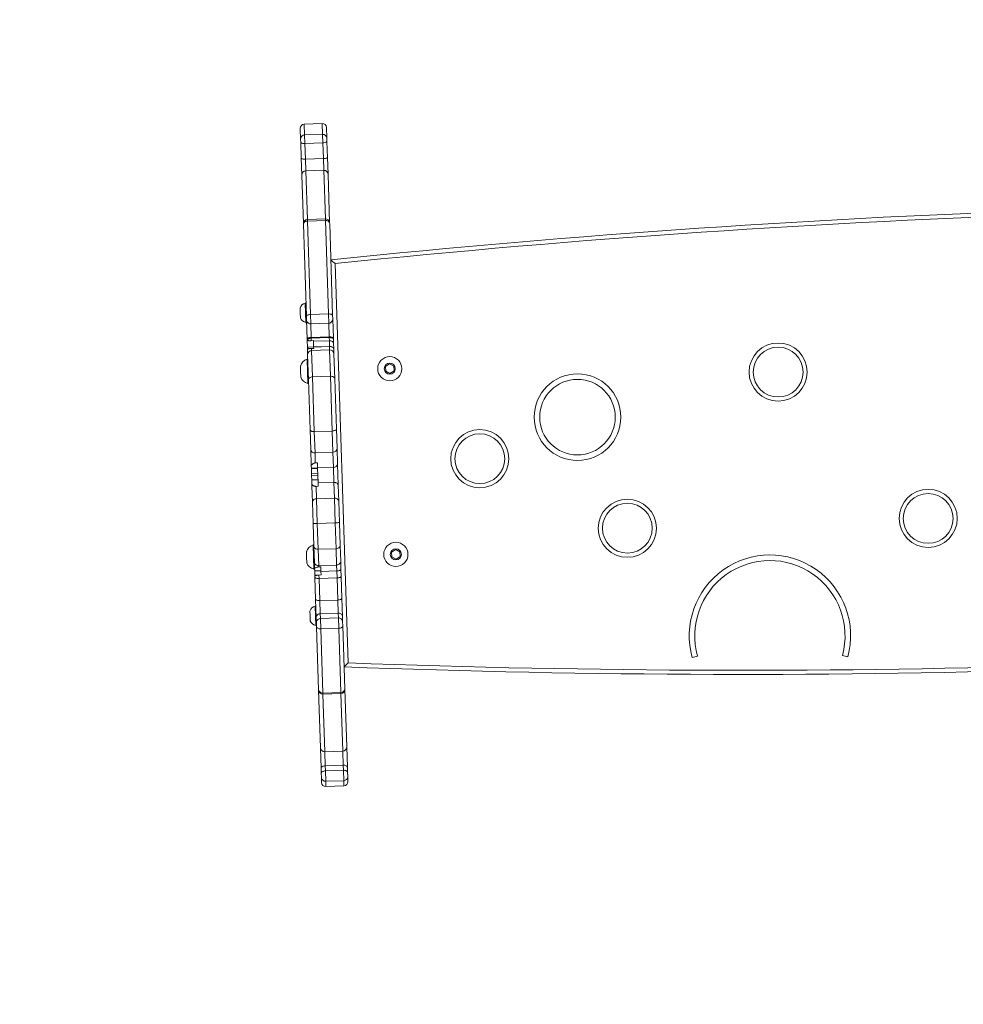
# Model space of a CAD drawing. Header units: millimetres. Extents: x 2943 to 3105, y 1618 to 1828.
# Tile 71 of 81: x 3048.885 to 3049.567, y 1745.489 to 1746.201. Entities that reach past the tile are written whole.
import ezdxf

# ---------------------------------------------------------------- set-up
doc = ezdxf.new("R2010")
doc.units = ezdxf.units.MM
doc.layers.add('1_ urządzenie', color=7, linetype='Continuous', lineweight=0)
doc.layers.add('wymiary', color=7, linetype='Continuous', lineweight=9)
picture_1 = doc.add_image_def('image1.jpg', size_in_pixel=(9921, 7015))

msp = doc.modelspace()

# ---------------------------------------------------------------- linework, layer by layer
at = {"layer": '1_ urządzenie', "linetype": 'Continuous'}
for p, q in [((3049.10366, 1746.12557), (3049.09067, 1746.12515)), ((3049.09067, 1746.12515), (3049.09093, 1746.1173)), ((3049.10392, 1746.11772), (3049.10366, 1746.12557)), ((3049.08802, 1746.11428), (3049.08777, 1746.12205)), ((3049.09093, 1746.1173), (3049.10392, 1746.11772)), ((3049.10412, 1746.11166), (3049.10392, 1746.11772)), ((3049.10676, 1746.12267), (3049.10701, 1746.1149)), ((3049.0881, 1746.11185), (3049.08802, 1746.11428)), ((3049.08848, 1746.10041), (3049.0881, 1746.11185)), ((3049.09093, 1746.1173), (3049.09113, 1746.11123)), ((3049.09113, 1746.11123), (3049.10412, 1746.11166)), ((3049.09113, 1746.11123), (3049.0915, 1746.09979)), ((3049.10449, 1746.10021), (3049.10412, 1746.11166)), ((3049.10701, 1746.1149), (3049.10709, 1746.11247)), ((3049.10709, 1746.11247), (3049.10747, 1746.10103)), ((3049.08887, 1746.08828), (3049.08848, 1746.10041)), ((3049.0915, 1746.09979), (3049.10449, 1746.10021)), ((3049.0915, 1746.09979), (3049.09178, 1746.0913)), ((3049.10477, 1746.09173), (3049.10449, 1746.10021)), ((3049.10747, 1746.10103), (3049.10786, 1746.0889)), ((3049.09178, 1746.0913), (3049.10477, 1746.09173)), ((3049.09178, 1746.0913), (3049.09292, 1746.05629)), ((3049.10591, 1746.05671), (3049.10477, 1746.09173)), ((3049.09002, 1746.05319), (3049.08887, 1746.08828)), ((3049.10786, 1746.0889), (3049.10901, 1746.05381)), ((3049.10591, 1746.05671), (3049.09292, 1746.05629)), ((3049.09292, 1746.05629), (3049.09296, 1746.05509)), ((3049.09296, 1746.05509), (3049.10595, 1746.05551)), ((3049.09296, 1746.05509), (3049.09517, 1745.98753)), ((3049.10595, 1746.05551), (3049.10591, 1746.05671)), ((3049.10816, 1745.98795), (3049.10595, 1746.05551)), ((3049.10901, 1746.05381), (3049.10903, 1746.05333)), ((3049.09004, 1746.05271), (3049.09002, 1746.05319)), ((3049.0922, 1745.98643), (3049.09004, 1746.05271)), ((3049.10903, 1746.05333), (3049.11119, 1745.98705)), ((3049.11297, 1746.02434), (3049.12239, 1745.73584)), ((3049.08761, 1745.99216), (3049.08772, 1745.98867)), ((3049.09189, 1745.99581), (3049.09139, 1745.99579)), ((3049.09139, 1745.99579), (3049.09162, 1745.98879)), ((3049.08772, 1745.98867), (3049.08784, 1745.98517)), ((3049.09162, 1745.98879), (3049.09185, 1745.9818)), ((3049.09229, 1745.98376), (3049.0922, 1745.98643)), ((3049.09229, 1745.98367), (3049.09229, 1745.98376)), ((3049.09275, 1745.96972), (3049.09229, 1745.98367)), ((3049.09517, 1745.98753), (3049.10816, 1745.98795)), ((3049.09517, 1745.98753), (3049.09538, 1745.98086)), ((3049.10838, 1745.98128), (3049.10816, 1745.98795)), ((3049.11119, 1745.98705), (3049.11128, 1745.98438)), ((3049.11128, 1745.98438), (3049.11128, 1745.98429)), ((3049.11128, 1745.98429), (3049.11174, 1745.97034)), ((3049.09185, 1745.9818), (3049.09235, 1745.98181)), ((3049.09538, 1745.98086), (3049.10838, 1745.98128)), ((3049.09538, 1745.98086), (3049.09539, 1745.98077)), ((3049.09539, 1745.98077), (3049.10838, 1745.98119)), ((3049.09539, 1745.98077), (3049.0957, 1745.97101)), ((3049.10838, 1745.98119), (3049.10838, 1745.98128)), ((3049.1087, 1745.97143), (3049.10838, 1745.98119)), ((3049.09276, 1745.96913), (3049.09275, 1745.96972)), ((3049.09278, 1745.96881), (3049.09276, 1745.96913)), ((3049.09278, 1745.96881), (3049.09293, 1745.96393)), ((3049.0957, 1745.97101), (3049.1087, 1745.97143)), ((3049.0957, 1745.97101), (3049.09572, 1745.9704)), ((3049.09572, 1745.9704), (3049.10872, 1745.97083)), ((3049.09572, 1745.9704), (3049.09578, 1745.96862)), ((3049.09728, 1745.96867), (3049.09578, 1745.96862)), ((3049.09728, 1745.96867), (3049.0973, 1745.96818)), ((3049.0973, 1745.96818), (3049.10879, 1745.96856)), ((3049.09743, 1745.96415), (3049.0973, 1745.96818)), ((3049.10872, 1745.97083), (3049.1087, 1745.97143)), ((3049.10879, 1745.96856), (3049.10872, 1745.97083)), ((3049.10892, 1745.96452), (3049.10879, 1745.96856)), ((3049.11174, 1745.97034), (3049.11175, 1745.96975)), ((3049.11175, 1745.96975), (3049.11185, 1745.9667)), ((3049.09743, 1745.96408), (3049.09293, 1745.96393)), ((3049.09295, 1745.96348), (3049.09293, 1745.96393)), ((3049.09299, 1745.96213), (3049.09295, 1745.96348)), ((3049.093, 1745.96193), (3049.09299, 1745.96213)), ((3049.09311, 1745.95853), (3049.093, 1745.96193)), ((3049.09363, 1745.96316), (3049.09348, 1745.9632)), ((3049.09747, 1745.96298), (3049.09597, 1745.96293)), ((3049.09597, 1745.96293), (3049.09601, 1745.96156)), ((3049.09601, 1745.96156), (3049.10901, 1745.96198)), ((3049.09601, 1745.96156), (3049.09663, 1745.94253)), ((3049.09743, 1745.96415), (3049.10892, 1745.96452)), ((3049.09744, 1745.96399), (3049.09743, 1745.96415)), ((3049.09744, 1745.96399), (3049.10893, 1745.96436)), ((3049.09744, 1745.96399), (3049.09747, 1745.96298)), ((3049.10893, 1745.96436), (3049.10892, 1745.96452)), ((3049.10901, 1745.96198), (3049.10893, 1745.96436)), ((3049.10963, 1745.94296), (3049.10901, 1745.96198)), ((3049.11185, 1745.9667), (3049.11198, 1745.96275)), ((3049.11198, 1745.96275), (3049.11199, 1745.96255)), ((3049.11199, 1745.96255), (3049.1121, 1745.95915)), ((3049.09322, 1745.9552), (3049.09272, 1745.95518)), ((3049.09272, 1745.95518), (3049.09301, 1745.94644)), ((3049.0937, 1745.94046), (3049.09311, 1745.95853)), ((3049.1121, 1745.95915), (3049.11269, 1745.94108)), ((3049.08788, 1745.95027), (3049.08801, 1745.94627)), ((3049.15236, 1745.95184), (3049.14942, 1745.95001)), ((3049.14942, 1745.95001), (3049.14953, 1745.94655)), ((3049.15542, 1745.95021), (3049.15236, 1745.95184)), ((3049.15259, 1745.94492), (3049.15553, 1745.94675)), ((3049.15553, 1745.94675), (3049.15542, 1745.95021)), ((3049.08801, 1745.94627), (3049.08814, 1745.94228)), ((3049.09301, 1745.94644), (3049.09329, 1745.93769)), ((3049.09488, 1745.90422), (3049.0937, 1745.94046)), ((3049.09663, 1745.94253), (3049.10963, 1745.94296)), ((3049.09663, 1745.94253), (3049.09793, 1745.90291)), ((3049.11092, 1745.90334), (3049.10963, 1745.94296)), ((3049.11269, 1745.94108), (3049.11387, 1745.90484)), ((3049.14953, 1745.94655), (3049.15259, 1745.94492)), ((3049.09329, 1745.93769), (3049.09379, 1745.93771)), ((3049.09535, 1745.89), (3049.09488, 1745.90422)), ((3049.11387, 1745.90484), (3049.11434, 1745.89062)), ((3049.09793, 1745.90291), (3049.11092, 1745.90334)), ((3049.09793, 1745.90291), (3049.09843, 1745.88762)), ((3049.11142, 1745.88805), (3049.11092, 1745.90334)), ((3049.09571, 1745.87903), (3049.09535, 1745.89)), ((3049.11434, 1745.89062), (3049.1147, 1745.87966)), ((3049.09843, 1745.88762), (3049.11142, 1745.88805)), ((3049.09843, 1745.88762), (3049.09867, 1745.88027)), ((3049.11178, 1745.87708), (3049.11142, 1745.88805)), ((3049.09579, 1745.87651), (3049.09573, 1745.87823)), ((3049.09579, 1745.87651), (3049.10029, 1745.87666)), ((3049.0958, 1745.87619), (3049.09579, 1745.87651)), ((3049.0958, 1745.87619), (3049.1003, 1745.87634)), ((3049.0958, 1745.87619), (3049.09592, 1745.87241)), ((3049.10017, 1745.88032), (3049.09867, 1745.88027)), ((3049.10029, 1745.87671), (3049.10017, 1745.88032)), ((3049.10029, 1745.87671), (3049.11178, 1745.87708)), ((3049.10029, 1745.87671), (3049.10064, 1745.86583)), ((3049.11213, 1745.86621), (3049.11178, 1745.87708)), ((3049.1147, 1745.87966), (3049.1152, 1745.86416)), ((3049.09592, 1745.87241), (3049.10042, 1745.87255)), ((3049.09597, 1745.87102), (3049.09592, 1745.87241)), ((3049.09597, 1745.87102), (3049.10047, 1745.87117)), ((3049.09607, 1745.868), (3049.09597, 1745.87102)), ((3049.10056, 1745.86815), (3049.09607, 1745.868)), ((3049.09607, 1745.868), (3049.09616, 1745.86522)), ((3049.09616, 1745.86522), (3049.0965, 1745.86452)), ((3049.09621, 1745.86354), (3049.09616, 1745.86522)), ((3049.09659, 1745.85203), (3049.09621, 1745.86354)), ((3049.10072, 1745.8634), (3049.09922, 1745.86335)), ((3049.09922, 1745.86335), (3049.09951, 1745.85435)), ((3049.10064, 1745.86583), (3049.11213, 1745.86621)), ((3049.10072, 1745.8634), (3049.10064, 1745.86583)), ((3049.11251, 1745.85477), (3049.11213, 1745.86621)), ((3049.1152, 1745.86416), (3049.11558, 1745.85265)), ((3049.09951, 1745.85435), (3049.11251, 1745.85477)), ((3049.09951, 1745.85435), (3049.10009, 1745.83665)), ((3049.11309, 1745.83708), (3049.11251, 1745.85477)), ((3049.09709, 1745.83663), (3049.09659, 1745.85203)), ((3049.11558, 1745.85265), (3049.11608, 1745.83725)), ((3049.09764, 1745.81993), (3049.09709, 1745.83663)), ((3049.10009, 1745.83665), (3049.11309, 1745.83708)), ((3049.10009, 1745.83665), (3049.1007, 1745.8179)), ((3049.1137, 1745.81833), (3049.11309, 1745.83708)), ((3049.11608, 1745.83725), (3049.11663, 1745.82055)), ((3049.0976, 1745.82103), (3049.0971, 1745.82101)), ((3049.0971, 1745.82101), (3049.09739, 1745.81227)), ((3049.09801, 1745.80849), (3049.09764, 1745.81993)), ((3049.11663, 1745.82055), (3049.117, 1745.80911)), ((3049.09226, 1745.8161), (3049.09239, 1745.81211)), ((3049.09239, 1745.81211), (3049.09252, 1745.80811)), ((3049.09739, 1745.81227), (3049.09767, 1745.80352)), ((3049.1007, 1745.8179), (3049.1137, 1745.81833)), ((3049.1007, 1745.8179), (3049.10109, 1745.80612)), ((3049.11408, 1745.80654), (3049.1137, 1745.81833)), ((3049.15674, 1745.81767), (3049.1538, 1745.81584)), ((3049.1538, 1745.81584), (3049.15391, 1745.81238)), ((3049.15391, 1745.81238), (3049.15697, 1745.81075)), ((3049.1598, 1745.81604), (3049.15674, 1745.81767)), ((3049.15697, 1745.81075), (3049.15991, 1745.81258)), ((3049.15991, 1745.81258), (3049.1598, 1745.81604)), ((3049.09802, 1745.80832), (3049.09801, 1745.80849)), ((3049.09816, 1745.80402), (3049.09802, 1745.80832)), ((3049.10109, 1745.80612), (3049.11408, 1745.80654)), ((3049.10109, 1745.80611), (3049.11408, 1745.80654)), ((3049.10109, 1745.80612), (3049.10109, 1745.80611)), ((3049.10109, 1745.80611), (3049.10112, 1745.80518)), ((3049.10262, 1745.80523), (3049.10112, 1745.80518)), ((3049.10262, 1745.80523), (3049.10273, 1745.80189)), ((3049.11408, 1745.80654), (3049.11408, 1745.80654)), ((3049.11422, 1745.80227), (3049.11408, 1745.80654)), ((3049.117, 1745.80911), (3049.11701, 1745.80894)), ((3049.11701, 1745.80894), (3049.11719, 1745.80336)), ((3049.09767, 1745.80352), (3049.09817, 1745.80354)), ((3049.09816, 1745.80402), (3049.09821, 1745.80225)), ((3049.09821, 1745.80225), (3049.10271, 1745.8024)), ((3049.09821, 1745.80225), (3049.09822, 1745.80222)), ((3049.09822, 1745.80222), (3049.10271, 1745.80237)), ((3049.09831, 1745.7992), (3049.09822, 1745.80222)), ((3049.09831, 1745.7992), (3049.10116, 1745.79929)), ((3049.09833, 1745.79858), (3049.09831, 1745.7992)), ((3049.09837, 1745.79759), (3049.09833, 1745.79858)), ((3049.09888, 1745.78187), (3049.09837, 1745.79759)), ((3049.10131, 1745.7993), (3049.10281, 1745.79935)), ((3049.10131, 1745.7993), (3049.10139, 1745.79685)), ((3049.10273, 1745.80189), (3049.11422, 1745.80227)), ((3049.10281, 1745.79935), (3049.10273, 1745.80189)), ((3049.11439, 1745.79728), (3049.11422, 1745.80227)), ((3049.11719, 1745.80336), (3049.11736, 1745.79821)), ((3049.11736, 1745.79821), (3049.11787, 1745.78249)), ((3049.10139, 1745.79685), (3049.11439, 1745.79728)), ((3049.10139, 1745.79685), (3049.10192, 1745.78083)), ((3049.11491, 1745.78125), (3049.11439, 1745.79728)), ((3049.09904, 1745.77692), (3049.09854, 1745.77691)), ((3049.09854, 1745.77691), (3049.09877, 1745.76991)), ((3049.09932, 1745.76841), (3049.09888, 1745.78187)), ((3049.10192, 1745.78083), (3049.11491, 1745.78125)), ((3049.10192, 1745.78083), (3049.10222, 1745.77141)), ((3049.11522, 1745.77184), (3049.11491, 1745.78125)), ((3049.11787, 1745.78249), (3049.11831, 1745.76903)), ((3049.09476, 1745.77328), (3049.09487, 1745.76978)), ((3049.09487, 1745.76978), (3049.09499, 1745.76628)), ((3049.09877, 1745.76991), (3049.099, 1745.76291)), ((3049.10222, 1745.77141), (3049.11522, 1745.77184)), ((3049.10222, 1745.77141), (3049.10234, 1745.76787)), ((3049.11533, 1745.7683), (3049.11522, 1745.77184)), ((3049.11831, 1745.76903), (3049.11842, 1745.76554)), ((3049.099, 1745.76291), (3049.0995, 1745.76293)), ((3049.09943, 1745.76492), (3049.09932, 1745.76841)), ((3049.09953, 1745.76194), (3049.09943, 1745.76492)), ((3049.10102, 1745.71643), (3049.09953, 1745.76194)), ((3049.10234, 1745.76787), (3049.11533, 1745.7683)), ((3049.10234, 1745.76787), (3049.10258, 1745.76041)), ((3049.11558, 1745.76084), (3049.11533, 1745.7683)), ((3049.11842, 1745.76554), (3049.11852, 1745.76256)), ((3049.11852, 1745.76256), (3049.12001, 1745.71705)), ((3049.10258, 1745.76041), (3049.11558, 1745.76084)), ((3049.10258, 1745.76041), (3049.1041, 1745.71399)), ((3049.11709, 1745.71442), (3049.11558, 1745.76084)), ((3049.37497, 1745.74068), (3049.37112, 1745.73959)), ((3049.48347, 1745.74019), (3049.47961, 1745.74124)), ((3049.10103, 1745.71613), (3049.10102, 1745.71643)), ((3049.10239, 1745.67443), (3049.10103, 1745.71613)), ((3049.1041, 1745.71399), (3049.11709, 1745.71442)), ((3049.1041, 1745.71399), (3049.10412, 1745.71323)), ((3049.10412, 1745.71323), (3049.11712, 1745.71365)), ((3049.10412, 1745.71323), (3049.10548, 1745.67166)), ((3049.11712, 1745.71365), (3049.11709, 1745.71442)), ((3049.11847, 1745.67208), (3049.11712, 1745.71365)), ((3049.12001, 1745.71705), (3049.12002, 1745.71675)), ((3049.12002, 1745.71675), (3049.12138, 1745.67505)), ((3049.10286, 1745.65985), (3049.10239, 1745.67443)), ((3049.10548, 1745.67166), (3049.11847, 1745.67208)), ((3049.10548, 1745.67166), (3049.10581, 1745.66145)), ((3049.11881, 1745.66188), (3049.11847, 1745.67208)), ((3049.12138, 1745.67505), (3049.12185, 1745.66047)), ((3049.10299, 1745.65616), (3049.10286, 1745.65985)), ((3049.10308, 1745.65316), (3049.10299, 1745.65616)), ((3049.10581, 1745.66145), (3049.11881, 1745.66188)), ((3049.10581, 1745.66145), (3049.10593, 1745.65776)), ((3049.10593, 1745.65776), (3049.11893, 1745.65819)), ((3049.10593, 1745.65776), (3049.10618, 1745.65027)), ((3049.11893, 1745.65819), (3049.11881, 1745.66188)), ((3049.11917, 1745.65069), (3049.11893, 1745.65819)), ((3049.12185, 1745.66047), (3049.12198, 1745.65678)), ((3049.12198, 1745.65678), (3049.12207, 1745.65378)), ((3049.10321, 1745.64941), (3049.10308, 1745.65316)), ((3049.10618, 1745.65027), (3049.11917, 1745.65069)), ((3049.10618, 1745.65027), (3049.1063, 1745.64651)), ((3049.11929, 1745.64694), (3049.11917, 1745.65069)), ((3049.12207, 1745.65378), (3049.1222, 1745.65003)), ((3049.1063, 1745.64651), (3049.11929, 1745.64694)), ((3049.1063, 1745.6465), (3049.1193, 1745.64693)), ((3049.1063, 1745.64651), (3049.1063, 1745.6465)), ((3049.1193, 1745.64693), (3049.11929, 1745.64694))]:
    msp.add_line(p, q, dxfattribs=at)
at = {"layer": '1_ urządzenie', "linetype": 'Continuous', "flags": 128}
for points in [[(3049.09517, 1745.98753), (3049.09458, 1745.98749), (3049.09402, 1745.98741), (3049.09351, 1745.9873), (3049.09306, 1745.98716), (3049.09269, 1745.987), (3049.09242, 1745.98682), (3049.09225, 1745.98662), (3049.0922, 1745.98643)], [(3049.11119, 1745.98705), (3049.11113, 1745.98724), (3049.11095, 1745.98742), (3049.11067, 1745.98759), (3049.11029, 1745.98773), (3049.10983, 1745.98784), (3049.10931, 1745.98791), (3049.10874, 1745.98795), (3049.10816, 1745.98795)], [(3049.0957, 1745.97101), (3049.09512, 1745.97097), (3049.09456, 1745.97088), (3049.09405, 1745.97076), (3049.0936, 1745.97059), (3049.09323, 1745.9704), (3049.09296, 1745.97019), (3049.0928, 1745.96996), (3049.09275, 1745.96972)], [(3049.11174, 1745.97034), (3049.11167, 1745.97057), (3049.11149, 1745.97079), (3049.11121, 1745.97099), (3049.11083, 1745.97116), (3049.11037, 1745.97129), (3049.10985, 1745.97138), (3049.10928, 1745.97143), (3049.1087, 1745.97143)], [(3049.11199, 1745.96255), (3049.11192, 1745.96292), (3049.11174, 1745.96327), (3049.11145, 1745.9636), (3049.11107, 1745.96387), (3049.11061, 1745.96409), (3049.11008, 1745.96425), (3049.10952, 1745.96434), (3049.10893, 1745.96436)], [(3049.0937, 1745.94046), (3049.09375, 1745.94084), (3049.0939, 1745.94122), (3049.09417, 1745.94157), (3049.09453, 1745.94188), (3049.09498, 1745.94214), (3049.09549, 1745.94234), (3049.09605, 1745.94247), (3049.09663, 1745.94253)], [(3049.11269, 1745.94108), (3049.11262, 1745.94146), (3049.11244, 1745.94183), (3049.11215, 1745.94216), (3049.11177, 1745.94245), (3049.1113, 1745.94268), (3049.11078, 1745.94284), (3049.11021, 1745.94294), (3049.10963, 1745.94296)], [(3049.09488, 1745.90422), (3049.09495, 1745.90394), (3049.09513, 1745.90369), (3049.09542, 1745.90345), (3049.0958, 1745.90325), (3049.09626, 1745.90309), (3049.09678, 1745.90298), (3049.09734, 1745.90292), (3049.09793, 1745.90291)], [(3049.11387, 1745.90484), (3049.11383, 1745.90456), (3049.11366, 1745.90429), (3049.11339, 1745.90404), (3049.11303, 1745.90382), (3049.11258, 1745.90363), (3049.11207, 1745.90348), (3049.11151, 1745.90338), (3049.11092, 1745.90334)], [(3049.11422, 1745.80227), (3049.11481, 1745.80231), (3049.11537, 1745.80238), (3049.11588, 1745.80249), (3049.11633, 1745.80263), (3049.1167, 1745.80279), (3049.11697, 1745.80297), (3049.11714, 1745.80316), (3049.11719, 1745.80336)], [(3049.09888, 1745.78187), (3049.09894, 1745.78165), (3049.09912, 1745.78144), (3049.09941, 1745.78125), (3049.09978, 1745.78109), (3049.10024, 1745.78097), (3049.10077, 1745.78088), (3049.10133, 1745.78083), (3049.10192, 1745.78083)], [(3049.11491, 1745.78125), (3049.11549, 1745.78129), (3049.11605, 1745.78138), (3049.11657, 1745.7815), (3049.11702, 1745.78166), (3049.11739, 1745.78184), (3049.11766, 1745.78205), (3049.11782, 1745.78226), (3049.11787, 1745.78249)], [(3049.09953, 1745.76194), (3049.0996, 1745.76162), (3049.09978, 1745.76132), (3049.10007, 1745.76105), (3049.10045, 1745.76082), (3049.10091, 1745.76063), (3049.10143, 1745.7605), (3049.102, 1745.76042), (3049.10258, 1745.76041)], [(3049.11558, 1745.76084), (3049.11616, 1745.76089), (3049.11672, 1745.761), (3049.11723, 1745.76116), (3049.11768, 1745.76138), (3049.11804, 1745.76164), (3049.11831, 1745.76193), (3049.11847, 1745.76224), (3049.11852, 1745.76256)], [(3049.10286, 1745.65985), (3049.10291, 1745.66015), (3049.10307, 1745.66043), (3049.10334, 1745.6607), (3049.10371, 1745.66094), (3049.10416, 1745.66115), (3049.10467, 1745.6613), (3049.10523, 1745.66141), (3049.10581, 1745.66145)], [(3049.10299, 1745.65616), (3049.10303, 1745.65645), (3049.10319, 1745.65674), (3049.10346, 1745.65701), (3049.10383, 1745.65725), (3049.10428, 1745.65745), (3049.10479, 1745.65761), (3049.10535, 1745.65771), (3049.10593, 1745.65776)], [(3049.11881, 1745.66188), (3049.11939, 1745.66187), (3049.11996, 1745.6618), (3049.12048, 1745.66168), (3049.12094, 1745.66151), (3049.12132, 1745.66129), (3049.12161, 1745.66104), (3049.12179, 1745.66076), (3049.12185, 1745.66047)], [(3049.11893, 1745.65819), (3049.11951, 1745.65818), (3049.12008, 1745.65811), (3049.1206, 1745.65799), (3049.12106, 1745.65781), (3049.12144, 1745.6576), (3049.12173, 1745.65735), (3049.12191, 1745.65707), (3049.12198, 1745.65678)]]:
    msp.add_lwpolyline(points, dxfattribs=at)
at = {"layer": '1_ urządzenie', "linetype": 'Continuous'}
for centre, radius in [((3049.43314, 1745.94596), 0.021), ((3049.43314, 1745.94596), 0.018), ((3049.15247, 1745.94838), 0.00875), ((3049.15247, 1745.94838), 0.004), ((3049.28811, 1745.9134), 0.0313), ((3049.28811, 1745.9134), 0.0273), ((3049.21753, 1745.88335), 0.021), ((3049.21753, 1745.88335), 0.018), ((3049.5416, 1745.84021), 0.021), ((3049.5416, 1745.84021), 0.018), ((3049.32417, 1745.83311), 0.021), ((3049.32417, 1745.83311), 0.018), ((3049.15686, 1745.81421), 0.00875), ((3049.15686, 1745.81421), 0.004)]:
    msp.add_circle(centre, radius, dxfattribs=at)
for centre, radius, start, end in [((3049.09077, 1746.12215), 0.003, 91.87039, 181.87039), ((3049.10376, 1746.12257), 0.003, 1.87039, 91.87039), ((3049.10405, 1746.11476), 0.00296, 2.59682, 92.57892), ((3049.09099, 1746.11434), 0.00296, 91.16122, 181.14348), ((3049.0903, 1746.11489), 0.00375, 234.17028, 282.74632), ((3049.10471, 1746.11536), 0.00375, 260.99442, 309.57107), ((3049.09067, 1746.10344), 0.00375, 234.17105, 282.74555), ((3049.10508, 1746.10392), 0.00375, 260.99518, 309.5703), ((3049.09184, 1746.08834), 0.00296, 91.13162, 181.11265), ((3049.1049, 1746.08877), 0.00296, 2.62765, 92.60851), ((3049.88884, 1738.51933), 7.548, 87.817295, 95.923492), ((3049.88884, 1738.51933), 7.545, 87.838519, 95.902268), ((3049.09302, 1746.05329), 0.003, 91.87039, 181.87039), ((3049.09273, 1746.05238), 0.00272, 85.16064, 173.02229), ((3049.10601, 1746.05371), 0.003, 1.87039, 91.87039), ((3049.10636, 1746.05283), 0.00272, 10.71789, 98.57966), ((3049.09263, 1745.99071), 0.00523, 103.68228, 163.87039), ((3049.09275, 1745.98694), 0.00523, 199.87039, 260.05851), ((3049.09528, 1745.98386), 0.003, 181.88341, 271.88357), ((3049.10828, 1745.98428), 0.003, 271.85789, 1.85785), ((3049.09456, 1745.9619), 0.00156, 126.53634, 178.88078), ((3049.09608, 1745.95859), 0.00297, 91.212, 181.19704), ((3049.10914, 1745.95902), 0.00297, 2.54326, 92.52814), ((3049.09483, 1745.94826), 0.00723, 106.93279, 163.87039), ((3049.09494, 1745.94474), 0.00723, 199.87039, 256.80799), ((3049.0981, 1745.89038), 0.00278, 187.89674, 276.83623), ((3049.11157, 1745.89082), 0.00278, 266.9051, 355.84462), ((3049.09776, 1745.8791), 0.00206, 181.90128, 196.29658), ((3049.11193, 1745.87986), 0.00278, 266.93218, 355.88433), ((3049.09926, 1745.85166), 0.0027, 84.65004, 172.09148), ((3049.11293, 1745.85211), 0.0027, 11.64869, 99.09028), ((3049.09835, 1745.86719), 0.03059, 267.65103, 273.2746), ((3049.11284, 1745.86766), 0.03059, 270.46617, 276.08983), ((3049.09921, 1745.81409), 0.00723, 106.93279, 163.87039), ((3049.10024, 1745.82054), 0.00268, 193.21653, 279.88396), ((3049.11398, 1745.82099), 0.00268, 263.85727, 350.52489), ((3049.42721, 1745.75548), 0.0583, 344.79357, 195.81868), ((3049.09932, 1745.81057), 0.00723, 199.87039, 256.80799), ((3049.42721, 1745.75548), 0.0543, 344.79357, 195.81868), ((3049.09978, 1745.77183), 0.00523, 103.68228, 163.87039), ((3049.40696, 1753.27548), 7.545, 267.838519, 275.902268), ((3049.0999, 1745.76806), 0.00523, 199.87039, 260.05851), ((3049.40696, 1753.27548), 7.548, 267.817295, 275.923492), ((3049.10379, 1745.71678), 0.0028, 187.01159, 276.22148), ((3049.10403, 1745.71623), 0.003, 181.87039, 271.87039), ((3049.11721, 1745.71721), 0.0028, 267.51987, 356.72976), ((3049.11702, 1745.71665), 0.003, 271.87039, 1.87039), ((3049.10532, 1745.67459), 0.00294, 183.1792, 273.1224), ((3049.11844, 1745.67502), 0.00294, 270.61903, 0.56209), ((3049.10608, 1745.65326), 0.003, 181.93014, 271.93058), ((3049.1062, 1745.64951), 0.003, 181.93043, 271.93001), ((3049.1062, 1745.6495), 0.003, 181.87039, 271.87039), ((3049.11908, 1745.65369), 0.003, 271.81087, 1.81112), ((3049.1192, 1745.64993), 0.003, 271.81144, 1.81084), ((3049.1192, 1745.64992), 0.003, 271.87039, 1.87039)]:
    msp.add_arc(centre, radius, start, end, dxfattribs=at)
for centre, start_param, end_param in [((3049.09599, 1745.96223), 2.545541, 3.141593), ((3049.10898, 1745.96265), 0, 1.570796)]:
    msp.add_ellipse(centre, major_axis=(0.003, 0.0001), ratio=0.62531, start_param=start_param, end_param=end_param, dxfattribs=at)
for points, knots in [([(3049.10988, 1746.02703), (3049.10991, 1746.02701), (3049.10995, 1746.02697), (3049.11032, 1746.02665), (3049.11098, 1746.02608), (3049.11192, 1746.02526), (3049.11263, 1746.02463), (3049.11297, 1746.02434), (3049.11297, 1746.02434)], [0, 0, 0, 0, 0.1459009, 0.2911845, 0.4912681, 0.7603323, 0.9980338, 1, 1, 1, 1]), ([(3049.09539, 1745.98077), (3049.09505, 1745.98079), (3049.09437, 1745.98083), (3049.09346, 1745.98132), (3049.09275, 1745.98206), (3049.09239, 1745.98287), (3049.0923, 1745.98342), (3049.09229, 1745.98364), (3049.09229, 1745.98367)], [0, 0, 0, 0, 0.214652, 0.429306, 0.643967, 0.858645, 0.985167, 1, 1, 1, 1]), ([(3049.11128, 1745.98429), (3049.11128, 1745.98426), (3049.11129, 1745.98404), (3049.11123, 1745.98348), (3049.11093, 1745.98265), (3049.11027, 1745.98187), (3049.10939, 1745.98132), (3049.10872, 1745.98124), (3049.10838, 1745.98119)], [0, 0, 0, 0, 0.014833, 0.141356, 0.35604, 0.570703, 0.785358, 1, 1, 1, 1]), ([(3049.09572, 1745.9704), (3049.09539, 1745.97038), (3049.09471, 1745.97033), (3049.09382, 1745.9701), (3049.09315, 1745.96978), (3049.09283, 1745.96945), (3049.09276, 1745.96923), (3049.09276, 1745.96915), (3049.09276, 1745.96913)], [0, 0, 0, 0, 0.214666, 0.429334, 0.643991, 0.858663, 0.977587, 1, 1, 1, 1]), ([(3049.09578, 1745.96862), (3049.09557, 1745.96862), (3049.09509, 1745.96861), (3049.09432, 1745.96862), (3049.09357, 1745.96866), (3049.09297, 1745.96873), (3049.09278, 1745.96878), (3049.09278, 1745.96881), (3049.09278, 1745.96881)], [0, 0, 0, 0, 0.121624, 0.274613, 0.492539, 0.71557, 0.981337, 1, 1, 1, 1]), ([(3049.11175, 1745.96975), (3049.11175, 1745.96977), (3049.11175, 1745.96985), (3049.11167, 1745.97007), (3049.11133, 1745.97037), (3049.11063, 1745.97065), (3049.10973, 1745.97082), (3049.10906, 1745.97083), (3049.10872, 1745.97083)], [0, 0, 0, 0, 0.022413, 0.141338, 0.356008, 0.570674, 0.785344, 1, 1, 1, 1]), ([(3049.11185, 1745.9667), (3049.11185, 1745.96671), (3049.11185, 1745.96685), (3049.11177, 1745.96721), (3049.11141, 1745.96774), (3049.11071, 1745.96822), (3049.1098, 1745.96853), (3049.10913, 1745.96855), (3049.10879, 1745.96856)], [0, 0, 0, 0, 0.007821, 0.142051, 0.356815, 0.57131, 0.785655, 1, 1, 1, 1]), ([(3049.09348, 1745.9632), (3049.0933, 1745.96325), (3049.093, 1745.96335), (3049.09297, 1745.96344), (3049.09295, 1745.96348)], [0, 0, 0, 0, 0.582853, 1, 1, 1, 1]), ([(3049.09597, 1745.96293), (3049.09579, 1745.96293), (3049.09536, 1745.96292), (3049.09462, 1745.96298), (3049.09404, 1745.96307), (3049.09373, 1745.96314), (3049.09363, 1745.96316)], [0, 0, 0, 0, 0.174431, 0.40782, 0.82096, 1, 1, 1, 1]), ([(3049.09573, 1745.87823), (3049.09573, 1745.87825), (3049.09573, 1745.87835), (3049.09576, 1745.87845), (3049.09579, 1745.87852)], [0, 0, 0, 0, 0.22867, 1, 1, 1, 1]), ([(3049.09579, 1745.87852), (3049.09595, 1745.87883), (3049.09615, 1745.87922), (3049.09691, 1745.87976), (3049.09739, 1745.88001), (3049.09793, 1745.88018), (3049.09832, 1745.88025), (3049.09858, 1745.88027), (3049.09867, 1745.88027)], [0, 0, 0, 0, 0.516124, 0.667069, 0.834409, 0.900042, 0.96639, 1, 1, 1, 1]), ([(3049.09621, 1745.86354), (3049.09621, 1745.86356), (3049.09621, 1745.86371), (3049.09625, 1745.86405), (3049.09641, 1745.86435), (3049.0965, 1745.86452)], [0, 0, 0, 0, 0.046845, 0.474365, 1, 1, 1, 1]), ([(3049.0965, 1745.86452), (3049.09667, 1745.86434), (3049.09693, 1745.86406), (3049.09757, 1745.86369), (3049.09814, 1745.86346), (3049.09877, 1745.86336), (3049.09908, 1745.86335), (3049.09922, 1745.86335)], [0, 0, 0, 0, 0.374877, 0.56975, 0.814411, 0.911987, 1, 1, 1, 1]), ([(3049.1152, 1745.86416), (3049.1152, 1745.86418), (3049.1152, 1745.86433), (3049.11511, 1745.86473), (3049.11476, 1745.86531), (3049.11406, 1745.86583), (3049.11315, 1745.86617), (3049.11247, 1745.8662), (3049.11213, 1745.86621)], [0, 0, 0, 0, 0.013961, 0.14137, 0.356057, 0.570718, 0.78536, 1, 1, 1, 1]), ([(3049.09801, 1745.80849), (3049.09801, 1745.80849), (3049.09802, 1745.80824), (3049.09813, 1745.80773), (3049.09857, 1745.80704), (3049.09927, 1745.8065), (3049.10013, 1745.80616), (3049.10077, 1745.80613), (3049.10109, 1745.80612)], [0, 0, 0, 0, 0.002625, 0.197634, 0.412073, 0.612012, 0.805896, 1, 1, 1, 1]), ([(3049.09802, 1745.80832), (3049.09802, 1745.80832), (3049.09802, 1745.80811), (3049.09813, 1745.80766), (3049.09855, 1745.80702), (3049.09926, 1745.8065), (3049.10013, 1745.80616), (3049.10077, 1745.80613), (3049.10109, 1745.80611)], [0, 0, 0, 0, 0.002941, 0.182713, 0.400339, 0.604625, 0.802187, 1, 1, 1, 1]), ([(3049.10112, 1745.80518), (3049.10104, 1745.80518), (3049.10083, 1745.80517), (3049.10039, 1745.80511), (3049.09965, 1745.80494), (3049.09883, 1745.80463), (3049.09824, 1745.8043), (3049.09818, 1745.8041), (3049.09816, 1745.80402)], [0, 0, 0, 0, 0.038544, 0.104407, 0.230916, 0.5064484, 0.8175881, 1, 1, 1, 1]), ([(3049.11408, 1745.80654), (3049.1144, 1745.80657), (3049.11503, 1745.80664), (3049.11587, 1745.80705), (3049.11654, 1745.80763), (3049.11693, 1745.80834), (3049.11701, 1745.80886), (3049.117, 1745.80911), (3049.117, 1745.80911)], [0, 0, 0, 0, 0.194106, 0.387991, 0.587923, 0.802364, 0.997375, 1, 1, 1, 1]), ([(3049.11408, 1745.80654), (3049.1144, 1745.80657), (3049.11504, 1745.80664), (3049.11589, 1745.80704), (3049.11655, 1745.80761), (3049.11694, 1745.80827), (3049.11701, 1745.80873), (3049.11701, 1745.80894), (3049.11701, 1745.80894)], [0, 0, 0, 0, 0.197803, 0.395367, 0.599655, 0.817284, 0.997059, 1, 1, 1, 1]), ([(3049.10131, 1745.7993), (3049.10101, 1745.79929), (3049.1004, 1745.79925), (3049.09959, 1745.79913), (3049.09892, 1745.79897), (3049.09843, 1745.79878), (3049.09837, 1745.79865), (3049.09833, 1745.79858)], [0, 0, 0, 0, 0.179435, 0.358471, 0.547719, 0.762253, 1, 1, 1, 1]), ([(3049.09837, 1745.79759), (3049.09837, 1745.79759), (3049.09837, 1745.79753), (3049.09844, 1745.79737), (3049.09879, 1745.79715), (3049.09948, 1745.79696), (3049.10038, 1745.79685), (3049.10106, 1745.79685), (3049.10139, 1745.79685)], [0, 0, 0, 0, 0.006997, 0.142308, 0.357035, 0.571453, 0.785726, 1, 1, 1, 1]), ([(3049.11439, 1745.79728), (3049.11472, 1745.7973), (3049.11539, 1745.79734), (3049.11629, 1745.79751), (3049.11696, 1745.79775), (3049.1173, 1745.79799), (3049.11736, 1745.79815), (3049.11736, 1745.79821), (3049.11736, 1745.79821)], [0, 0, 0, 0, 0.214275, 0.428551, 0.642962, 0.857691, 0.993003, 1, 1, 1, 1]), ([(3049.09932, 1745.76841), (3049.09932, 1745.76845), (3049.09931, 1745.76867), (3049.09937, 1745.76921), (3049.09968, 1745.77), (3049.10033, 1745.77076), (3049.10121, 1745.77128), (3049.10189, 1745.77137), (3049.10222, 1745.77141)], [0, 0, 0, 0, 0.025895, 0.141341, 0.356007, 0.57067, 0.785337, 1, 1, 1, 1]), ([(3049.11522, 1745.77184), (3049.11555, 1745.77182), (3049.11623, 1745.77178), (3049.11714, 1745.7713), (3049.11785, 1745.77059), (3049.11821, 1745.76982), (3049.1183, 1745.76929), (3049.11831, 1745.76907), (3049.11831, 1745.76903)], [0, 0, 0, 0, 0.214666, 0.429324, 0.643989, 0.858657, 0.974105, 1, 1, 1, 1]), ([(3049.09943, 1745.76492), (3049.09943, 1745.76495), (3049.09943, 1745.76516), (3049.09948, 1745.76569), (3049.09979, 1745.76648), (3049.10045, 1745.76722), (3049.10133, 1745.76774), (3049.102, 1745.76783), (3049.10234, 1745.76787)], [0, 0, 0, 0, 0.018635, 0.141321, 0.35599, 0.570659, 0.785331, 1, 1, 1, 1]), ([(3049.11533, 1745.7683), (3049.11567, 1745.76828), (3049.11635, 1745.76824), (3049.11726, 1745.76777), (3049.11797, 1745.76707), (3049.11832, 1745.7663), (3049.11841, 1745.76578), (3049.11842, 1745.76557), (3049.11842, 1745.76554)], [0, 0, 0, 0, 0.214671, 0.429334, 0.644005, 0.858677, 0.981365, 1, 1, 1, 1]), ([(3049.12239, 1745.73584), (3049.12239, 1745.73584), (3049.12208, 1745.73552), (3049.1214, 1745.73485), (3049.12052, 1745.73397), (3049.1199, 1745.73336), (3049.11955, 1745.73301), (3049.11951, 1745.73297), (3049.11949, 1745.73295)], [0, 0, 0, 0, 0.0019662, 0.2396677, 0.5087319, 0.7088155, 0.8540991, 1, 1, 1, 1])]:
    msp.add_open_spline(points, degree=3, knots=knots, dxfattribs=at)

# ---------------------------------------------------------------- pictures from other files: only their frames are drawn
at = {"layer": 'wymiary'}
image = msp.add_image(picture_1, insert=(3104.88971, 1618.26047), size_in_units=(209.9945, 148.48417), rotation=90, dxfattribs=dict(at, fade=54))
image.dxf.flags = 7

doc.saveas('drawing.dxf')
